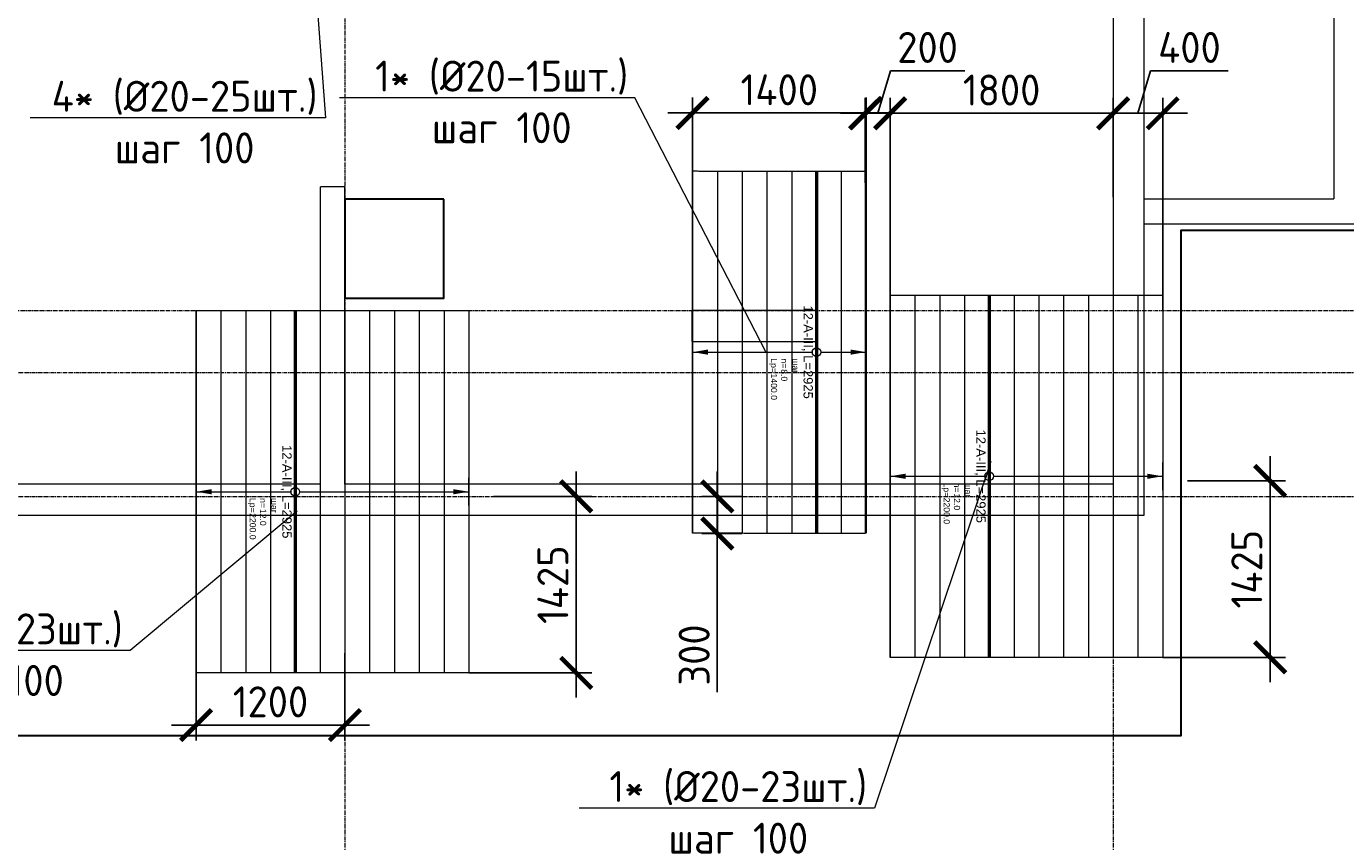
# Model space of a CAD drawing. Header units: millimetres. Extents: x -56135 to 1694203, y -446411 to -23139.
# Tile 138 of 256: x 710294 to 720940, y -130987 to -124404. Entities that reach past the tile are written whole.
import ezdxf
from ezdxf import colors
from ezdxf.entities.mleader import LeaderData, LeaderLine
from ezdxf.enums import TextEntityAlignment as Align
from ezdxf.math import Vec2, Vec3

# ---------------------------------------------------------------- set-up
doc = ezdxf.new("R2010")
doc.units = ezdxf.units.MM
doc.set_wipeout_variables(frame=1)
for name, pattern in [('01 Штриховая _4 мм_', [6, 3.5, -2.5]), ('______5', [1100, 800, -100, 100, -100]), ('GOST2.303 4', [7, 5, -2, 0]), ('осевая', [50.8, 31.75, -6.35, 6.35, -6.35])]:
    doc.linetypes.add(name, pattern=pattern)
for name, color, linetype, lineweight in [('0 Фундамент', 5, 'Continuous', 30), ('АрмСтер', 2, 'Continuous', 50), ('ВК_задание стр текст', 1, 'Continuous', 5), ('контур распр. стерхней', 2, 'GOST2.303 4', 20), ('Оси', 40, '______5', 18), ('подоснова', 151, 'Continuous', 5), ('РАЗМЕРЫ', 1, 'Continuous', 9), ('СТЕНЫ', 3, 'Continuous', 30)]:
    doc.layers.add(name, color=color, linetype=linetype, lineweight=lineweight)
doc.layers.add('АрмСтер_атрибуты', color=2, linetype='Continuous', lineweight=0, plot=False)
doc.layers.add('АрмСтер_невид', color=8, linetype='Continuous', lineweight=0, plot=False)
doc.styles.add('GOST-2.304_Type-B', font='GOST_Common.ttf')
doc.styles.get("Standard").update_dxf_attribs({"font": 'arial.ttf'})
doc.styles.add('Аннотативный', font='arial.ttf')
doc.dimstyles.new('СПДС', dxfattribs={"dimscale": 100, "dimtxt": 2.5, "dimasz": 2.5, "dimexe": 1.25, "dimexo": 0, "dimtad": 1, "dimdec": 0, "dimtxsty": 'GOST-2.304_Type-B', "dimblk": 'ARCHTICK', "dimcen": 2.5, "dimdle": 2, "dimadec": 0, "dimazin": 2, "dimtfac": 0.75, "dimtdec": 0, "dimtmove": 1, "dimatfit": 3, "dimfxl": 1, "dimtolj": 1, "dimarcsym": 1})

# ---------------------------------------------------------------- blocks, each defined once
blk = doc.blocks.new('оси 2.2-2.3')
at = {"layer": 'Оси', "color": 16, "linetype": 'осевая', "lineweight": 0, "transparency": 33554687}
for p, q in [((515054.9, -104267.9), (515054.9, -134893.5)), ((521254.5, -104267.9), (521254.9, -134893.5)), ((468653.8, -126895.4), (523707.4, -126895.4)), ((468076.3, -127395.4), (524372.9, -127395.4)), ((468076.3, -128395.4), (524372.9, -128395.4))]:
    blk.add_line(p, q, dxfattribs=at)
blk = doc.blocks.new('_None')
blk = doc.blocks.new('*U1137')
at = {"layer": 'АрмСтер_невид', "ltscale": 100}
for p, q in [((-1463, 1400), (1462, 1400)), ((-1463, 1200), (1462, 1200)), ((-1463, 1000), (1462, 1000)), ((-1463, 800), (1462, 800)), ((-1463, 600), (1462, 600)), ((-1463, 400), (1462, 400)), ((-1463, 200), (1462, 200)), ((-1463, -200), (1462, -200)), ((-1463, -400), (1462, -400)), ((-1463, -600), (1462, -600)), ((-1463, -800), (1462, -800))]:
    blk.add_line(p, q, dxfattribs=at)
at = {"layer": 'РАЗМЕРЫ'}
for p, q in [((112, 1400), (-112, 1400)), ((112, -800), (-112, -800))]:
    blk.add_line(p, q, dxfattribs=at)
at = {"layer": 'РАЗМЕРЫ', "ltscale": 15}
blk.add_line((0, -800), (0, 1400), dxfattribs=at)
at = {"layer": 'РАЗМЕРЫ'}
for points in [[(0, 1400), (21, 1275), (-21, 1275)], [(0, -800), (21, -675), (-21, -675)]]:
    blk.add_solid(points, dxfattribs=at)
at = {"layer": 'АрмСтер_атрибуты', "color": 215, "ltscale": 15, "style": 'Аннотативный'}
for s, p in [('шаг', (51, -194)), ('Lр=', (50, -368)), ('n=', (51, -285))]:
    blk.add_text(s, height=50, dxfattribs=at).set_placement(p)
at = {"layer": 'АрмСтер_атрибуты', "style": 'Аннотативный', "flags": 8}
blk.add_attdef('ПОЗ', (110, 30), '', height=75, dxfattribs=at)
at = {"layer": 'АрмСтер_атрибуты', "color": 215, "style": 'Аннотативный'}
for tag, p, flags in [('ШАГ', (191, -194), 10), ('КОЛ', (138, -285), 8), ('ШИРИНА', (173, -368), 8)]:
    blk.add_attdef(tag, p, '', height=50, dxfattribs=dict(at, flags=flags))
at = {"layer": 'АрмСтер_атрибуты', "flags": 9}
for tag, p in [('МАССА', (-1034, -1010)), ('ОБОЗНАЧЕНИЕ', (-1034, -1124))]:
    blk.add_attdef(tag, p, '', height=75, dxfattribs=at)
at = {"linetype": 'Continuous', "lineweight": 0}
blk.add_wipeout([(35, 0), (28, 21), (11, 33), (-11, 33), (-28, 21), (-35, 0), (-28, -21), (-11, -33), (11, -33), (28, -21)], dxfattribs=at)
at = {"color": 0, "linetype": 'ByBlock', "lineweight": -2, "ltscale": 100}
blk.add_line((-1463, 0), (1462, 0), dxfattribs=at)
at = {"layer": 'АрмСтер_невид', "ltscale": 100}
blk.add_line((-1463, 0), (1462, 0), dxfattribs=at)
at = {"layer": 'РАЗМЕРЫ'}
blk.add_circle((0, 0), 35, dxfattribs=at)
at = {"layer": 'АрмСтер_атрибуты', "style": 'Аннотативный', "flags": 8}
blk.add_attdef('НАИМЕНОВАНИЕ', text='', height=75, dxfattribs=at).set_placement((0, -29), align=Align.TOP_CENTER)
blk = doc.blocks.new('_ArchTick')
at = {"color": 0, "linetype": 'ByBlock', "const_width": 0.15}
blk.add_lwpolyline([(-0.5, -0.5), (0.5, 0.5)], dxfattribs=at)
blk = doc.blocks.new('*D1226')
at = {"layer": 'DEFPOINTS', "color": 0, "transparency": 16777216}
for p in [(714064, -128199), (713864, -129624), (714731, -129624)]:
    blk.add_point(p, dxfattribs=at)
at = {"layer": 'РАЗМЕРЫ', "color": 0, "lineweight": -2, "transparency": 16777216}
for p, q in [((714731, -127999), (714731, -129824)), ((714064, -128199), (714856, -128199)), ((713864, -129624), (714856, -129624))]:
    blk.add_line(p, q, dxfattribs=at)
at = {"layer": 'РАЗМЕРЫ', "color": 0, "lineweight": -2, "transparency": 16777216, "xscale": 250, "yscale": 250, "zscale": 250}
for p, rotation in [((714731, -128199), 90), ((714731, -129624), 270)]:
    blk.add_blockref('_ArchTick', p, dxfattribs=dict(at, rotation=rotation))
at = {"layer": 'РАЗМЕРЫ', "color": 0, "transparency": 16777216, "insert": (714543, -128912), "char_height": 250, "attachment_point": 5, "rotation": 90, "style": 'GOST-2.304_Type-B'}
blk.add_mtext('\\A1;1425', dxfattribs=at)
blk = doc.blocks.new('*D1227')
at = {"layer": 'DEFPOINTS', "color": 0, "transparency": 16777216}
for p in [(711664, -126843), (712864, -129465), (712864, -130046)]:
    blk.add_point(p, dxfattribs=at)
at = {"layer": 'РАЗМЕРЫ', "color": 0, "lineweight": -2, "transparency": 16777216}
for p, q in [((711664, -126843), (711664, -130171)), ((712864, -129465), (712864, -130171)), ((711464, -130046), (713064, -130046))]:
    blk.add_line(p, q, dxfattribs=at)
at = {"layer": 'РАЗМЕРЫ', "color": 0, "lineweight": -2, "transparency": 16777216, "xscale": 250, "yscale": 250, "zscale": 250, "rotation": 180}
blk.add_blockref('_ArchTick', (711664, -130046), dxfattribs=at)
at = {"layer": 'РАЗМЕРЫ', "color": 0, "lineweight": -2, "transparency": 16777216, "xscale": 250, "yscale": 250, "zscale": 250}
blk.add_blockref('_ArchTick', (712864, -130046), dxfattribs=at)
at = {"layer": 'РАЗМЕРЫ', "color": 0, "transparency": 16777216, "insert": (712264, -129858), "char_height": 250, "attachment_point": 5, "style": 'GOST-2.304_Type-B'}
blk.add_mtext('\\A1;1200', dxfattribs=at)
blk = doc.blocks.new('*U1134')
at = {"layer": 'АрмСтер_невид', "ltscale": 100}
for p, q in [((-1463, 1400), (1462, 1400)), ((-1463, 1200), (1462, 1200)), ((-1463, 1000), (1462, 1000)), ((-1463, 800), (1462, 800)), ((-1463, 600), (1462, 600)), ((-1463, 400), (1462, 400)), ((-1463, 200), (1462, 200)), ((-1463, -200), (1462, -200)), ((-1463, -400), (1462, -400)), ((-1463, -600), (1462, -600)), ((-1463, -800), (1462, -800))]:
    blk.add_line(p, q, dxfattribs=at)
at = {"layer": 'РАЗМЕРЫ'}
for p, q in [((112, 1400), (-112, 1400)), ((112, -800), (-112, -800))]:
    blk.add_line(p, q, dxfattribs=at)
at = {"layer": 'РАЗМЕРЫ', "ltscale": 15}
blk.add_line((0, -800), (0, 1400), dxfattribs=at)
at = {"layer": 'РАЗМЕРЫ'}
for points in [[(0, 1400), (21, 1275), (-21, 1275)], [(0, -800), (21, -675), (-21, -675)]]:
    blk.add_solid(points, dxfattribs=at)
at = {"layer": 'АрмСтер_атрибуты', "color": 215, "ltscale": 15, "style": 'Аннотативный'}
for s, p in [('шаг', (51, -194)), ('Lр=', (50, -368)), ('n=', (51, -285))]:
    blk.add_text(s, height=50, dxfattribs=at).set_placement(p)
at = {"layer": 'АрмСтер_атрибуты', "style": 'Аннотативный', "flags": 8}
blk.add_attdef('ПОЗ', (110, 30), '', height=75, dxfattribs=at)
at = {"layer": 'АрмСтер_атрибуты', "color": 215, "style": 'Аннотативный'}
for tag, p, flags in [('ШАГ', (191, -194), 10), ('КОЛ', (138, -285), 8), ('ШИРИНА', (173, -368), 8)]:
    blk.add_attdef(tag, p, '', height=50, dxfattribs=dict(at, flags=flags))
at = {"layer": 'АрмСтер_атрибуты', "flags": 9}
for tag, p in [('МАССА', (-1034, -1010)), ('ОБОЗНАЧЕНИЕ', (-1034, -1124))]:
    blk.add_attdef(tag, p, '', height=75, dxfattribs=at)
at = {"linetype": 'Continuous', "lineweight": 0}
blk.add_wipeout([(35, 0), (28, 21), (11, 33), (-11, 33), (-28, 21), (-35, 0), (-28, -21), (-11, -33), (11, -33), (28, -21)], dxfattribs=at)
at = {"color": 0, "linetype": 'ByBlock', "lineweight": -2, "ltscale": 100}
blk.add_line((-1463, 0), (1462, 0), dxfattribs=at)
at = {"layer": 'АрмСтер_невид', "ltscale": 100}
blk.add_line((-1463, 0), (1462, 0), dxfattribs=at)
at = {"layer": 'РАЗМЕРЫ'}
blk.add_circle((0, 0), 35, dxfattribs=at)
at = {"layer": 'АрмСтер_атрибуты', "style": 'Аннотативный', "flags": 8}
blk.add_attdef('НАИМЕНОВАНИЕ', text='', height=75, dxfattribs=at).set_placement((0, -29), align=Align.TOP_CENTER)
blk = doc.blocks.new('*D1228')
at = {"layer": 'DEFPOINTS', "color": 0, "transparency": 16777216}
for p in [(719664, -128074), (719464, -129499), (720331, -129499)]:
    blk.add_point(p, dxfattribs=at)
at = {"layer": 'РАЗМЕРЫ', "color": 0, "lineweight": -2, "transparency": 16777216}
for p, q in [((720331, -127874), (720331, -129699)), ((719664, -128074), (720456, -128074)), ((719464, -129499), (720456, -129499))]:
    blk.add_line(p, q, dxfattribs=at)
at = {"layer": 'РАЗМЕРЫ', "color": 0, "lineweight": -2, "transparency": 16777216, "xscale": 250, "yscale": 250, "zscale": 250}
for p, rotation in [((720331, -128074), 90), ((720331, -129499), 270)]:
    blk.add_blockref('_ArchTick', p, dxfattribs=dict(at, rotation=rotation))
at = {"layer": 'РАЗМЕРЫ', "color": 0, "transparency": 16777216, "insert": (720143, -128787), "char_height": 250, "attachment_point": 5, "rotation": 90, "style": 'GOST-2.304_Type-B'}
blk.add_mtext('\\A1;1425', dxfattribs=at)
blk = doc.blocks.new('*U1138')
at = {"layer": 'АрмСтер_невид', "ltscale": 100}
for p, q in [((-1463, 400), (1462, 400)), ((-1463, 200), (1462, 200)), ((-1463, -200), (1462, -200)), ((-1463, -400), (1462, -400)), ((-1463, -600), (1462, -600)), ((-1463, -800), (1462, -800)), ((-1463, -1000), (1462, -1000))]:
    blk.add_line(p, q, dxfattribs=at)
at = {"layer": 'РАЗМЕРЫ'}
for p, q in [((112, 400), (-112, 400)), ((112, -1000), (-112, -1000))]:
    blk.add_line(p, q, dxfattribs=at)
at = {"layer": 'РАЗМЕРЫ', "ltscale": 15}
blk.add_line((0, -1000), (0, 400), dxfattribs=at)
at = {"layer": 'РАЗМЕРЫ'}
for points in [[(0, 400), (21, 275), (-21, 275)], [(0, -1000), (21, -875), (-21, -875)]]:
    blk.add_solid(points, dxfattribs=at)
at = {"layer": 'АрмСтер_атрибуты', "color": 215, "ltscale": 15, "style": 'Аннотативный'}
for s, p in [('шаг', (51, -194)), ('Lр=', (50, -368)), ('n=', (51, -285))]:
    blk.add_text(s, height=50, dxfattribs=at).set_placement(p)
at = {"layer": 'АрмСтер_атрибуты', "style": 'Аннотативный', "flags": 8}
blk.add_attdef('ПОЗ', (110, 30), '', height=75, dxfattribs=at)
at = {"layer": 'АрмСтер_атрибуты', "color": 215, "style": 'Аннотативный'}
for tag, p, flags in [('ШАГ', (191, -194), 10), ('КОЛ', (138, -285), 8), ('ШИРИНА', (173, -368), 8)]:
    blk.add_attdef(tag, p, '', height=50, dxfattribs=dict(at, flags=flags))
at = {"layer": 'АрмСтер_атрибуты', "flags": 9}
for tag, p in [('МАССА', (-1034, -1610)), ('ОБОЗНАЧЕНИЕ', (-1034, -1724))]:
    blk.add_attdef(tag, p, '', height=75, dxfattribs=at)
at = {"linetype": 'Continuous', "lineweight": 0}
blk.add_wipeout([(35, 0), (28, 21), (11, 33), (-11, 33), (-28, 21), (-35, 0), (-28, -21), (-11, -33), (11, -33), (28, -21)], dxfattribs=at)
at = {"color": 0, "linetype": 'ByBlock', "lineweight": -2, "ltscale": 100}
blk.add_line((-1463, 0), (1462, 0), dxfattribs=at)
at = {"layer": 'АрмСтер_невид', "ltscale": 100}
blk.add_line((-1463, 0), (1462, 0), dxfattribs=at)
at = {"layer": 'РАЗМЕРЫ'}
blk.add_circle((0, 0), 35, dxfattribs=at)
at = {"layer": 'АрмСтер_атрибуты', "style": 'Аннотативный', "flags": 8}
blk.add_attdef('НАИМЕНОВАНИЕ', text='', height=75, dxfattribs=at).set_placement((0, -29), align=Align.TOP_CENTER)
blk = doc.blocks.new('*D1222')
at = {"layer": 'DEFPOINTS', "color": 0, "transparency": 16777216}
for p in [(719464, -125106), (719064, -125784), (719464, -126699)]:
    blk.add_point(p, dxfattribs=at)
at = {"layer": 'РАЗМЕРЫ', "color": 0, "lineweight": -2, "transparency": 16777216}
for p, q in [((719264, -125106), (719367, -124762)), ((719367, -124762), (719992, -124762)), ((719064, -125784), (719064, -124981)), ((719464, -126699), (719464, -124981)), ((718864, -125106), (719664, -125106))]:
    blk.add_line(p, q, dxfattribs=at)
at = {"layer": 'РАЗМЕРЫ', "color": 0, "lineweight": -2, "transparency": 16777216, "xscale": 250, "yscale": 250, "zscale": 250, "rotation": 180}
blk.add_blockref('_ArchTick', (719064, -125106), dxfattribs=at)
at = {"layer": 'РАЗМЕРЫ', "color": 0, "lineweight": -2, "transparency": 16777216, "xscale": 250, "yscale": 250, "zscale": 250}
blk.add_blockref('_ArchTick', (719464, -125106), dxfattribs=at)
at = {"layer": 'РАЗМЕРЫ', "color": 0, "transparency": 16777216, "insert": (719680, -124574), "char_height": 250, "attachment_point": 5, "style": 'GOST-2.304_Type-B'}
blk.add_mtext('\\A1;400', dxfattribs=at)
blk = doc.blocks.new('*D1356')
at = {"layer": 'DEFPOINTS', "color": 0, "transparency": 16777216}
for p in [(717264, -125106), (719064, -125784), (717264, -126739)]:
    blk.add_point(p, dxfattribs=at)
at = {"layer": 'РАЗМЕРЫ', "color": 0, "lineweight": -2, "transparency": 16777216}
for p, q in [((717264, -126739), (717264, -124981)), ((719064, -125784), (719064, -124981)), ((719264, -125106), (717064, -125106))]:
    blk.add_line(p, q, dxfattribs=at)
at = {"layer": 'РАЗМЕРЫ', "color": 0, "lineweight": -2, "transparency": 16777216, "xscale": 250, "yscale": 250, "zscale": 250, "rotation": 180}
blk.add_blockref('_ArchTick', (717264, -125106), dxfattribs=at)
at = {"layer": 'РАЗМЕРЫ', "color": 0, "lineweight": -2, "transparency": 16777216, "xscale": 250, "yscale": 250, "zscale": 250}
blk.add_blockref('_ArchTick', (719064, -125106), dxfattribs=at)
at = {"layer": 'РАЗМЕРЫ', "color": 0, "transparency": 16777216, "insert": (718164, -124918), "char_height": 250, "attachment_point": 5, "style": 'GOST-2.304_Type-B'}
blk.add_mtext('\\A1;1800', dxfattribs=at)
blk = doc.blocks.new('*D1357')
at = {"layer": 'DEFPOINTS', "color": 0, "transparency": 16777216}
for p in [(717064, -125106), (717064, -125667), (717264, -126739)]:
    blk.add_point(p, dxfattribs=at)
at = {"layer": 'РАЗМЕРЫ', "color": 0, "lineweight": -2, "transparency": 16777216}
for p, q in [((717164, -125106), (717267, -124762)), ((717267, -124762), (717867, -124762)), ((717064, -125667), (717064, -124981)), ((717264, -126739), (717264, -124981)), ((717464, -125106), (716864, -125106))]:
    blk.add_line(p, q, dxfattribs=at)
at = {"layer": 'РАЗМЕРЫ', "color": 0, "lineweight": -2, "transparency": 16777216, "xscale": 250, "yscale": 250, "zscale": 250, "rotation": 180}
blk.add_blockref('_ArchTick', (717064, -125106), dxfattribs=at)
at = {"layer": 'РАЗМЕРЫ', "color": 0, "lineweight": -2, "transparency": 16777216, "xscale": 250, "yscale": 250, "zscale": 250}
blk.add_blockref('_ArchTick', (717264, -125106), dxfattribs=at)
at = {"layer": 'РАЗМЕРЫ', "color": 0, "transparency": 16777216, "insert": (717567, -124574), "char_height": 250, "attachment_point": 5, "style": 'GOST-2.304_Type-B'}
blk.add_mtext('\\A1;200', dxfattribs=at)
blk = doc.blocks.new('*D1223')
at = {"layer": 'DEFPOINTS', "color": 0, "transparency": 16777216}
for p in [(715670, -125103), (715670, -125725), (717070, -125667)]:
    blk.add_point(p, dxfattribs=at)
at = {"layer": 'РАЗМЕРЫ', "color": 0, "lineweight": -2, "transparency": 16777216}
for p, q in [((715670, -125725), (715670, -124978)), ((717070, -125667), (717070, -124978)), ((717270, -125103), (715470, -125103))]:
    blk.add_line(p, q, dxfattribs=at)
at = {"layer": 'РАЗМЕРЫ', "color": 0, "lineweight": -2, "transparency": 16777216, "xscale": 250, "yscale": 250, "zscale": 250, "rotation": 180}
blk.add_blockref('_ArchTick', (715670, -125103), dxfattribs=at)
at = {"layer": 'РАЗМЕРЫ', "color": 0, "lineweight": -2, "transparency": 16777216, "xscale": 250, "yscale": 250, "zscale": 250}
blk.add_blockref('_ArchTick', (717070, -125103), dxfattribs=at)
at = {"layer": 'РАЗМЕРЫ', "color": 0, "transparency": 16777216, "insert": (716370, -124916), "char_height": 250, "attachment_point": 5, "style": 'GOST-2.304_Type-B'}
blk.add_mtext('\\A1;1400', dxfattribs=at)
blk = doc.blocks.new('*D1206')
at = {"layer": 'DEFPOINTS', "color": 0, "transparency": 16777216}
for p in [(716070, -128199), (715870, -128499), (716071, -128499)]:
    blk.add_point(p, dxfattribs=at)
at = {"layer": 'РАЗМЕРЫ', "color": 0, "lineweight": -2, "transparency": 16777216}
for p, q in [((715870, -127999), (715870, -128699)), ((716070, -128199), (715745, -128199)), ((716071, -128499), (715745, -128499)), ((715870, -129780), (715870, -128499))]:
    blk.add_line(p, q, dxfattribs=at)
at = {"layer": 'РАЗМЕРЫ', "color": 0, "lineweight": -2, "transparency": 16777216, "xscale": 250, "yscale": 250, "zscale": 250}
for p, rotation in [((715870, -128199), 90), ((715870, -128499), 270)]:
    blk.add_blockref('_ArchTick', p, dxfattribs=dict(at, rotation=rotation))
at = {"layer": 'РАЗМЕРЫ', "color": 0, "transparency": 16777216, "insert": (715683, -129480), "char_height": 250, "attachment_point": 5, "rotation": 90, "style": 'GOST-2.304_Type-B'}
blk.add_mtext('\\A1;300', dxfattribs=at)
blk = doc.blocks.new('вк')
at = {"layer": '0 Фундамент', "color": 5, "ltscale": 100}
for p, q in [((-521352, -942718), (-521352, -943318)), ((-521352, -943318), (-520752, -943318))]:
    blk.add_line(p, q, dxfattribs=at)
blk.add_lwpolyline([(-520552, -942518), (-521352, -942518), (-521352, -943318), (-520552, -943318)], close=True, dxfattribs=at)
blk = doc.blocks.new('стены  тп')
at = {"layer": 'СТЕНЫ', "color": 251, "linetype": '01 Штриховая _4 мм_', "lineweight": 0, "true_color": 0x636466}
for p, q in [((591292, -328026, 3100), (591292, -336126, 3100)), ((589512, -331226, 3100), (589512, -338426, 3100)), ((589762, -336626, 3100), (589762, -331226, 3100)), ((583192, -336026, 3100), (583112, -336026, 3100)), ((583112, -336026, 3100), (583112, -336146, 3100)), ((583312, -336026, 3100), (583192, -336026, 3100)), ((583312, -338426, 3100), (583312, -336026, 3100)), ((583112, -336146, 3100), (583112, -338426, 3100)), ((591292, -336126, 3100), (589762, -336126, 3100)), ((589762, -336326, 3100), (591492, -336326, 3100)), ((589762, -338676, 3100), (589762, -336626, 3100)), ((587112, -337026, 3100), (586112, -337026, 3100)), ((586112, -337026, 3100), (586112, -337276, 3100)), ((587112, -337276, 3100), (587112, -337026, 3100)), ((586112, -337276, 3100), (587112, -337276, 3100)), ((583112, -338426, 3100), (580312, -338426, 3100)), ((587602, -338426, 3100), (583312, -338426, 3100)), ((587852, -338426, 3100), (587602, -338426, 3100)), ((589512, -338426, 3100), (587852, -338426, 3100)), ((564162, -338676, 3100), (589512, -338676, 3100)), ((589512, -338676, 3100), (589762, -338676, 3100))]:
    blk.add_line(p, q, dxfattribs=at)

msp = doc.modelspace()

# ---------------------------------------------------------------- linework, layer by layer
at = {"layer": '0 Фундамент'}
msp.add_lwpolyline([(671964.1, -105949.2), (671964.1, -130129.2), (719614.1, -130129.2), (719614.1, -126049.2), (721094.1, -126049.2), (721094.1, -117449.2), (719614.1, -117449.2), (719614.1, -105949.2), (671964.1, -105949.2)], dxfattribs=at)
at = {"layer": 'контур распр. стерхней', "linetype": '01 Штриховая _4 мм_'}
for points in [[(715670.2, -128496.6), (715670.2, -125571.6), (717064.3, -125574.2), (717064.3, -128499.2)], [(717264.3, -129499.2), (717264.3, -126574.2), (719464.3, -126574.2), (719464.3, -129499.2)], [(711664.3, -129624.2), (711664.3, -126699.2), (713864.3, -126699.2), (713864.3, -129624.2)]]:
    msp.add_lwpolyline(points, close=True, dxfattribs=at)

# ---------------------------------------------------------------- block references
at = {"layer": 'РАЗМЕРЫ', "color": 1}
msp.add_blockref('оси 2.2-2.3', (197809.4, 196.2), dxfattribs=at)

# ---------------------------------------------------------------- leaders
at = {"layer": 'подоснова', "color": 6, "ltscale": 0.3}
ml = msp.add_multileader_mtext('Standard', dxfattribs=at)
ml.set_content('4* (%%C20-25шт.)\\Pшаг 100', color=6, style='GOST-2.304_Type-B')
ml.set_leader_properties(color=256, linetype='ByLayer', lineweight=15)
ml.set_arrow_properties(name='NONE')
ml.build(insert=Vec2(0, 0))
ml.multileader.update_dxf_attribs({"text_left_attachment_type": 6, "text_right_attachment_type": 6, "dogleg_length": 0.1, "arrow_head_size": 18})
ctx = ml.context
ctx.base_point, ctx.char_height, ctx.arrow_head_size, ctx.landing_gap_size, ctx.plane_origin = Vec3(710435.1, -125143.3, 3.6), 250, 18, 20, Vec3(702403.2, -122842.2, 3.6)
ctx.left_attachment, ctx.right_attachment, ctx.text_align_type = 6, 6, 1
notes = []
notes.append((ctx, [(1, (1, 1, 0), (712707.1, -125143.3, 3.6), (-1, 0), 0.1, [(0, [(712464.3, -121861.7, 3.6)], 0, [])])]))
ctx.mtext.insert, ctx.mtext.alignment, ctx.mtext.flow_direction = Vec3(711571, -124843.3, 3.6), 2, 5
for ctx, leaders in notes:
    for number, flags, end, landing, length, lines in leaders:
        leader = LeaderData()
        leader.index, (leader.has_last_leader_line, leader.has_dogleg_vector, leader.attachment_direction) = number, flags
        leader.last_leader_point, leader.dogleg_vector, leader.dogleg_length = Vec3(end), Vec3(landing), length
        for number, points, colour, breaks in lines:
            line = LeaderLine()
            line.index, line.vertices, line.color, line.breaks = number, Vec3.list(points), colors.encode_raw_color(colour), breaks
            leader.lines.append(line)
        ctx.leaders.append(leader)

# ---------------------------------------------------------------- next in the draw order: block references
at = {"layer": 'АрмСтер', "ltscale": 15}
ref = msp.add_blockref('*U1138', (716670.2, -127034.1), dxfattribs=dict(at, rotation=270))
ref.add_attrib('НАИМЕНОВАНИЕ', '12-A-III, L=2925', dxfattribs={"layer": 'АрмСтер_атрибуты', "height": 75, "rotation": 270, "style": 'Аннотативный', "flags": 8}).set_placement((716640.8, -127034.1), align=Align.TOP_CENTER)
ref.add_attrib('КОЛ', '8.0', (716385.1, -127172.2), dxfattribs={"layer": 'АрмСтер_атрибуты', "color": 215, "height": 50, "rotation": 270, "style": 'Аннотативный', "flags": 8})
ref.add_attrib('ШИРИНА', '1400.0', (716302.4, -127207), dxfattribs={"layer": 'АрмСтер_атрибуты', "color": 215, "height": 50, "rotation": 270, "style": 'Аннотативный', "flags": 8})
ref = msp.add_blockref('*U1134', (718064.3, -128036.7), dxfattribs=dict(at, rotation=270))
ref.add_attrib('НАИМЕНОВАНИЕ', '12-A-III, L=2925', dxfattribs={"layer": 'АрмСтер_атрибуты', "height": 75, "rotation": 270, "style": 'Аннотативный', "flags": 8}).set_placement((718035, -128036.7), align=Align.TOP_CENTER)
ref.add_attrib('КОЛ', '12.0', (717779.2, -128174.7), dxfattribs={"layer": 'АрмСтер_атрибуты', "color": 215, "height": 50, "rotation": 270, "style": 'Аннотативный', "flags": 8})
ref.add_attrib('ШИРИНА', '2200.0', (717696.5, -128209.5), dxfattribs={"layer": 'АрмСтер_атрибуты', "color": 215, "height": 50, "rotation": 270, "style": 'Аннотативный', "flags": 8})
ref = msp.add_blockref('*U1137', (712464.3, -128161.7), dxfattribs=dict(at, rotation=270))
ref.add_attrib('НАИМЕНОВАНИЕ', '12-A-III, L=2925', dxfattribs={"layer": 'АрмСтер_атрибуты', "height": 75, "rotation": 270, "style": 'Аннотативный', "flags": 8}).set_placement((712435, -128161.7), align=Align.TOP_CENTER)
ref.add_attrib('КОЛ', '12.0', (712179.2, -128299.7), dxfattribs={"layer": 'АрмСтер_атрибуты', "color": 215, "height": 50, "rotation": 270, "style": 'Аннотативный', "flags": 8})
ref.add_attrib('ШИРИНА', '2200.0', (712096.5, -128334.5), dxfattribs={"layer": 'АрмСтер_атрибуты', "color": 215, "height": 50, "rotation": 270, "style": 'Аннотативный', "flags": 8})

# ---------------------------------------------------------------- next in the draw order: block references
at = {"layer": 'ВК_задание стр текст', "color": 5}
msp.add_blockref('вк', (1234216.1, 816718.9), dxfattribs=at)
at = {"layer": 'РАЗМЕРЫ'}
msp.add_blockref('стены  тп', (129552, 210326.6, -3100), dxfattribs=at)

# ---------------------------------------------------------------- next in the draw order: dimensions: what is measured, and where the dimension line sits
at = {"layer": 'РАЗМЕРЫ', "color": 1}
for base, p1, p2, picture, middle in [((717064.3, -125105.6), (717264.3, -126739.4), (717064.3, -125667.2), '*D1357', (717330, -124574.4)), ((719464.3, -125105.6), (719064.2, -125783.9), (719464.3, -126699.2), '*D1222', (719429.9, -124574.4)), ((715670.2, -125103.1), (717070.2, -125667.2), (715670.2, -125724.6), '*D1223', (716370.2, -124915.6)), ((717264.3, -125105.6), (719064.2, -125783.9), (717264.3, -126739.4), '*D1356', (718164.3, -124918.1)), ((712864.3, -130045.7), (711664.3, -126843), (712864.3, -129465.1), '*D1227', (712264.3, -129858.2))]:
    dim = msp.add_linear_dim(base=base, p1=p1, p2=p2, dimstyle='СПДС', dxfattribs=at)
    dim.commit()
    dim.dimension.update_dxf_attribs({"geometry": picture, "text_midpoint": middle})
at = {"layer": 'РАЗМЕРЫ'}
for base, p1, p2, picture, middle in [((720330.9, -129499.2), (719664.3, -128074.2), (719464.3, -129499.2), '*D1228', (720143.4, -128786.7)), ((714730.9, -129624.2), (714064.3, -128199.2), (713864.3, -129624.2), '*D1226', (714543.4, -128911.7))]:
    dim = msp.add_linear_dim(base=base, p1=p1, p2=p2, angle=270, dimstyle='СПДС', dxfattribs=at)
    dim.commit()
    dim.dimension.update_dxf_attribs({"geometry": picture, "text_midpoint": middle})
at = {"layer": 'РАЗМЕРЫ', "color": 1}
dim = msp.add_linear_dim(base=(715870.2, -128499.4), p1=(716070.2, -128199.2), p2=(716071.2, -128499.4), angle=90, dimstyle='СПДС', dxfattribs=at)
dim.commit()
dim.dimension.update_dxf_attribs({"geometry": '*D1206', "text_midpoint": (716012.9, -129480.1), "dimtype": 160})

# ---------------------------------------------------------------- next in the draw order: leaders
at = {"layer": 'подоснова', "color": 6, "ltscale": 0.3}
ml = msp.add_multileader_mtext('Standard', dxfattribs=at)
ml.set_content('1* (%%C20-15шт.)\\Pшаг 100', color=6, style='GOST-2.304_Type-B')
ml.set_leader_properties(color=256, linetype='ByLayer', lineweight=15)
ml.set_arrow_properties(name='NONE')
ml.build(insert=Vec2(0, 0))
ml.multileader.update_dxf_attribs({"text_left_attachment_type": 6, "text_right_attachment_type": 6, "dogleg_length": 0.1, "arrow_head_size": 18})
ctx = ml.context
ctx.base_point, ctx.char_height, ctx.arrow_head_size, ctx.landing_gap_size, ctx.plane_origin = Vec3(713056.7, -124980.5), 250, 18, 20, Vec3(706032.8, -124181.5)
ctx.left_attachment, ctx.right_attachment, ctx.text_align_type = 6, 6, 1
notes = []
notes.append((ctx, [(1, (1, 1, 0), (715203.6, -124980.5), (-1, 0), 0.1, [(0, [(716264.3, -127036.7)], 0, [])])]))
ctx.mtext.insert, ctx.mtext.alignment, ctx.mtext.flow_direction = Vec3(714130.1, -124680.5), 2, 5
ml = msp.add_multileader_mtext('Standard', dxfattribs=at)
ml.set_content('1* (%%C20-23шт.)\\Pшаг 100', color=6, style='GOST-2.304_Type-B')
ml.set_leader_properties(color=256, linetype='ByLayer', lineweight=15)
ml.set_arrow_properties(name='NONE')
ml.build(insert=Vec2(0, 0))
ml.multileader.update_dxf_attribs({"text_left_attachment_type": 6, "text_right_attachment_type": 6, "dogleg_length": 0.1, "arrow_head_size": 18})
ctx = ml.context
ctx.base_point, ctx.char_height, ctx.arrow_head_size, ctx.landing_gap_size, ctx.plane_origin = Vec3(714940.9, -130717, 3.6), 250, 18, 20, Vec3(708017, -128898, 3.6)
ctx.left_attachment, ctx.right_attachment, ctx.text_align_type = 6, 6, 1
notes.append((ctx, [(1, (1, 1, 0), (717137.9, -130717, 3.6), (-1, 0), 0.1, [(0, [(718078.1, -127917.5, 3.6)], 0, [])])]))
ctx.mtext.insert, ctx.mtext.alignment, ctx.mtext.flow_direction = Vec3(716039.3, -130417, 3.6), 2, 5
ml = msp.add_multileader_mtext('Standard', dxfattribs=at)
ml.set_content('1* (%%C20-23шт.)\\Pшаг 100', color=6, style='GOST-2.304_Type-B')
ml.set_leader_properties(color=256, linetype='ByLayer', lineweight=15)
ml.set_arrow_properties(name='NONE')
ml.build(insert=Vec2(0, 0))
ml.multileader.update_dxf_attribs({"text_left_attachment_type": 6, "text_right_attachment_type": 6, "dogleg_length": 0.1, "arrow_head_size": 18})
ctx = ml.context
ctx.base_point, ctx.char_height, ctx.arrow_head_size, ctx.landing_gap_size, ctx.plane_origin = Vec3(708933.7, -129443.9, 3.6), 250, 18, 20, Vec3(702417, -129298, 3.6)
ctx.left_attachment, ctx.right_attachment, ctx.text_align_type = 6, 6, 1
notes.append((ctx, [(1, (1, 1, 0), (711130.6, -129443.9, 3.6), (-1, 0), 0.1, [(0, [(712478.1, -128317.5, 3.6)], 0, [])])]))
ctx.mtext.insert, ctx.mtext.alignment, ctx.mtext.flow_direction = Vec3(710032.1, -129143.9, 3.6), 2, 5
for ctx, leaders in notes:
    for number, flags, end, landing, length, lines in leaders:
        leader = LeaderData()
        leader.index, (leader.has_last_leader_line, leader.has_dogleg_vector, leader.attachment_direction) = number, flags
        leader.last_leader_point, leader.dogleg_vector, leader.dogleg_length = Vec3(end), Vec3(landing), length
        for number, points, colour, breaks in lines:
            line = LeaderLine()
            line.index, line.vertices, line.color, line.breaks = number, Vec3.list(points), colors.encode_raw_color(colour), breaks
            leader.lines.append(line)
        ctx.leaders.append(leader)

doc.saveas('drawing.dxf')
